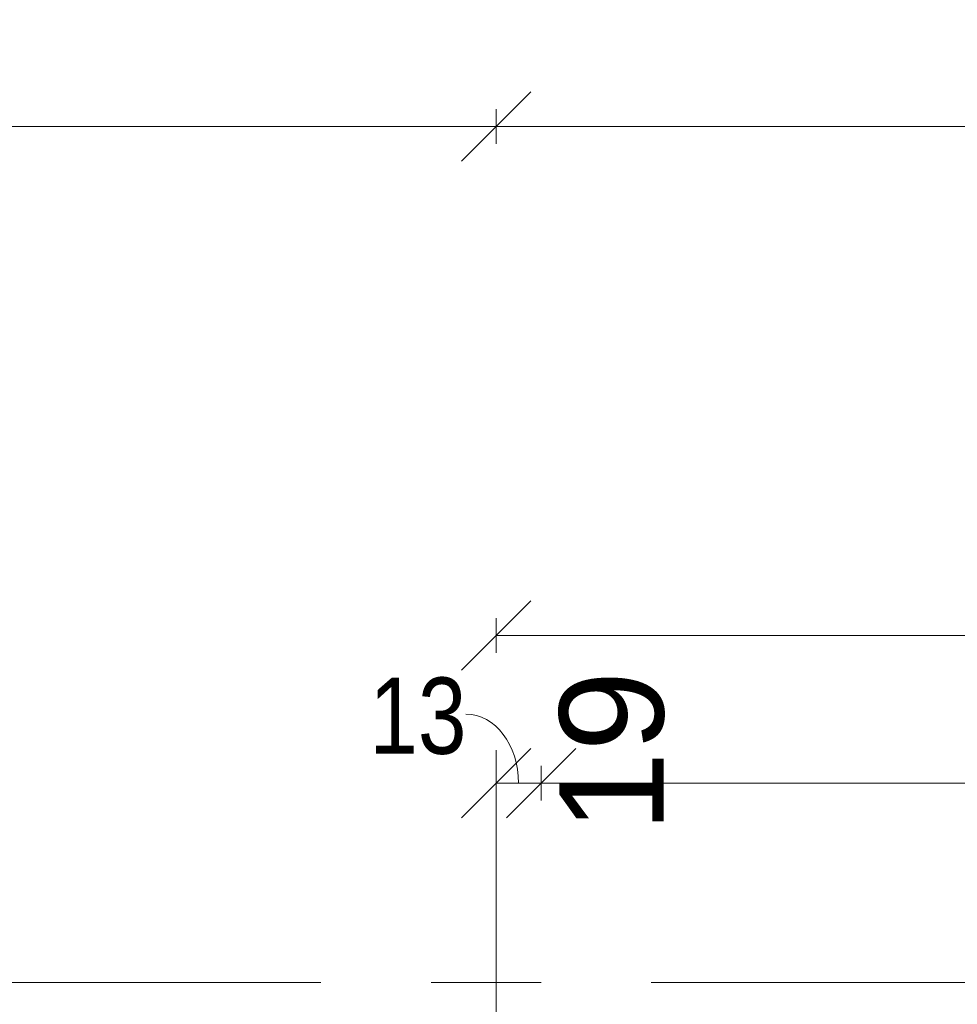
# Model space of a CAD drawing. Header units: centimetres. Extents: x -1737 to 22393, y -8842 to 3838.
# Tile 169 of 174: x 1037 to 1307, y 3527 to 3811. Entities that reach past the tile are written whole.
import ezdxf

# ---------------------------------------------------------------- set-up
doc = ezdxf.new("R2010")
doc.units = ezdxf.units.CM
doc.linetypes.add('Oś', pattern=[222.25, 127, -31.75, 31.75, -31.75])
for name, color, linetype, lineweight in [('A-ANNO-DIMS', 211, 'Continuous', 13), ('A-ANNO-DIMS-100', 211, 'Continuous', 13), ('S-GRID', 1, 'Continuous', 13), ('S-GRID-IDEN', 1, 'Continuous', 13)]:
    doc.layers.add(name, color=color, linetype=linetype, lineweight=lineweight)
doc.styles.add('Arial Narrow_1', font='ARIALN.TTF', dxfattribs={"height": 22})
doc.styles.add('Arial_4', font='arial.ttf', dxfattribs={"height": 30})
doc.dimstyles.new('Diagonal_1_100__0_1_', dxfattribs={"dimscale": 30.48, "dimtxt": 22.515481, "dimasz": 0.656168, "dimexe": 0.164042, "dimexo": 0.0625, "dimgap": 0.065617, "dimtad": 1, "dimdec": 1, "dimrnd": 0.1, "dimdsep": 46, "dimtxsty": 'Arial Narrow_1', "dimblk1": 'OBLIQUE', "dimblk2": 'OBLIQUE', "dimsah": 1, "dimcen": 0.09, "dimazin": 0, "dimtfac": 1, "dimtdec": 4, "dimtix": 1, "dimtmove": 0, "dimatfit": 3, "dimfxl": 0, "dimtvp": 1, "dimtolj": 1, "dimtzin": 0, "dimarcsym": 0})
doc.dimstyles.new('Diagonal_1_100__0_1__1', dxfattribs={"dimscale": 30.48, "dimtxt": 22.515481, "dimasz": 0.656168, "dimexe": 0.164042, "dimexo": 0.0625, "dimgap": 0.065617, "dimtad": 1, "dimdec": 1, "dimrnd": 0.1, "dimdsep": 46, "dimtxsty": 'Arial Narrow_1', "dimblk1": 'OBLIQUE', "dimblk2": 'OBLIQUE', "dimsah": 1, "dimcen": 0.09, "dimazin": 0, "dimtfac": 1, "dimtdec": 4, "dimtix": 1, "dimtmove": 1, "dimatfit": 3, "dimfxl": 0, "dimtvp": 1, "dimtolj": 1, "dimtzin": 0, "dimarcsym": 0})

# ---------------------------------------------------------------- blocks, each defined once
blk = doc.blocks.new('DIMBLOCK108-3_piętro I __3_90 m_ - stan projektowany')
at = {"layer": 'A-ANNO-DIMS-100', "transparency": 16777216}
for p, q in [((574.38, 3780.24), (584.38, 3790.24)), ((1174.38, 3780.24), (1184.38, 3790.24)), ((574.38, 3785.24), (574.38, 3775.24)), ((574.38, 3780.24), (574.38, 3785.24)), ((1174.38, 3775.24), (1174.38, 3785.24)), ((574.38, 3780.24), (564.38, 3770.24)), ((574.38, 3780.24), (1174.38, 3780.24)), ((1174.38, 3780.24), (1164.38, 3770.24)), ((1174.38, 3780.24), (1174.38, 3775.24))]:
    blk.add_line(p, q, dxfattribs=at)
at = {"layer": 'A-ANNO-DIMS-100', "color": 0, "transparency": 16777216, "insert": (853.47, 3810.67), "char_height": 22, "width": 50.1774, "attachment_point": 1, "line_spacing_factor": 0.974696, "style": 'Arial Narrow_1'}
blk.add_mtext('600', dxfattribs=at)
blk = doc.blocks.new('_Oblique')
at = {"color": 0, "linetype": 'ByBlock', "lineweight": -2}
blk.add_line((-0.5, -0.5), (0.5, 0.5), dxfattribs=at)
blk = doc.blocks.new('DIMBLOCK109-3_piętro I __3_90 m_ - stan projektowany')
at = {"layer": 'A-ANNO-DIMS-100', "transparency": 16777216}
for p, q in [((1174.38, 3780.24), (1184.38, 3790.24)), ((1774.38, 3780.24), (1784.38, 3790.24)), ((1174.38, 3775.24), (1174.38, 3785.24)), ((1774.38, 3775.24), (1774.38, 3785.24)), ((1174.38, 3780.24), (1164.38, 3770.24)), ((1174.38, 3780.24), (1774.38, 3780.24)), ((1174.38, 3780.24), (1174.38, 3775.24)), ((1774.38, 3780.24), (1764.38, 3770.24)), ((1774.38, 3780.24), (1774.38, 3775.24))]:
    blk.add_line(p, q, dxfattribs=at)
at = {"layer": 'A-ANNO-DIMS-100', "color": 0, "transparency": 16777216, "insert": (1453.47, 3810.67), "char_height": 22, "width": 50.1774, "attachment_point": 1, "line_spacing_factor": 0.974696, "style": 'Arial Narrow_1'}
blk.add_mtext('600', dxfattribs=at)
blk = doc.blocks.new('DIMBLOCK206-3_piętro I __3_90 m_ - stan projektowany')
at = {"layer": 'A-ANNO-DIMS-100', "transparency": 16777216}
for p, q in [((1187.38, 3590.89), (1197.38, 3600.89)), ((1564.38, 3590.89), (1574.38, 3600.89)), ((1187.38, 3585.89), (1187.38, 3595.89)), ((1564.38, 3585.89), (1564.38, 3595.89)), ((1187.38, 3590.89), (1177.38, 3580.89)), ((1564.38, 3590.89), (1187.38, 3590.89)), ((1187.38, 3590.89), (1187.38, 3585.89)), ((1564.38, 3590.89), (1554.38, 3580.89)), ((1564.38, 3590.89), (1564.38, 3585.89))]:
    blk.add_line(p, q, dxfattribs=at)
at = {"layer": 'A-ANNO-DIMS-100', "color": 0, "transparency": 16777216, "insert": (1354.97, 3621.32), "char_height": 22, "width": 50.1774, "attachment_point": 1, "line_spacing_factor": 0.974696, "style": 'Arial Narrow_1'}
blk.add_mtext('377', dxfattribs=at)
blk = doc.blocks.new('DIMBLOCK207-3_piętro I __3_90 m_ - stan projektowany')
at = {"layer": 'A-ANNO-DIMS-100', "transparency": 16777216}
for p, q in [((1174.38, 3590.89), (1184.38, 3600.89)), ((1187.38, 3590.89), (1197.38, 3600.89)), ((1174.38, 3585.89), (1174.38, 3595.89)), ((1187.38, 3585.89), (1187.38, 3595.89)), ((1174.38, 3590.89), (1164.38, 3580.89)), ((1187.38, 3590.89), (1174.38, 3590.89)), ((1174.38, 3590.89), (1174.38, 3585.89)), ((1187.38, 3590.89), (1177.38, 3580.89)), ((1187.38, 3590.89), (1187.38, 3585.89))]:
    blk.add_line(p, q, dxfattribs=at)
blk.add_ellipse((1165.71, 3590.89), major_axis=(0, 19.87), ratio=0.763467, start_param=4.712389, end_param=6.283185, dxfattribs=at)
at = {"layer": 'A-ANNO-DIMS-100', "color": 0, "transparency": 16777216, "insert": (1137.83, 3621.32), "char_height": 22, "width": 33.4516, "attachment_point": 1, "line_spacing_factor": 0.974696, "style": 'Arial Narrow_1'}
blk.add_mtext('13', dxfattribs=at)
blk = doc.blocks.new('DIMBLOCK238-3_piętro I __3_90 m_ - stan projektowany')
at = {"layer": 'A-ANNO-DIMS-100', "transparency": 16777216}
for p, q in [((1174.38, 3633.49), (1184.38, 3643.49)), ((1564.38, 3633.49), (1574.38, 3643.49)), ((1174.38, 3628.49), (1174.38, 3638.49)), ((1564.38, 3628.49), (1564.38, 3638.49)), ((1174.38, 3633.49), (1164.38, 3623.49)), ((1564.38, 3633.49), (1174.38, 3633.49)), ((1174.38, 3633.49), (1174.38, 3628.49)), ((1564.38, 3633.49), (1554.38, 3623.49)), ((1564.38, 3633.49), (1564.38, 3628.49))]:
    blk.add_line(p, q, dxfattribs=at)
at = {"layer": 'A-ANNO-DIMS-100', "color": 0, "transparency": 16777216, "insert": (1348.47, 3663.92), "char_height": 22, "width": 50.1774, "attachment_point": 1, "line_spacing_factor": 0.974696, "style": 'Arial Narrow_1'}
blk.add_mtext('390', dxfattribs=at)

msp = doc.modelspace()

# ---------------------------------------------------------------- linework, layer by layer
at = {"layer": 'S-GRID', "linetype": 'Oś'}
for p, q in [((1174.38, 3600.33), (1174.38, 2843.33)), ((-1225.62, 3533.33), (1983.25, 3533.33))]:
    msp.add_line(p, q, dxfattribs=at)

# ---------------------------------------------------------------- texts
at = {"layer": 'S-GRID-IDEN', "insert": (1207.88, 3600), "char_height": 30, "width": 48.3, "attachment_point": 5, "rotation": 90, "line_spacing_factor": 0.936439, "style": 'Arial_4'}
msp.add_mtext('\\pt126.9999,254.0001,381,507.9999,635.0001,762,888.9999,1016.0001,1143,1269.9999,1397.0001,1524,1650.9999,1778.0001,1905,2031.9999,2159.0001,2286,2412.9999,2540.0001,2667,2793.9999,2921.0001,3048,3174.9999,3302.0001,3429,3555.9999,3683.0001,3810,3936.9999,4064.0001;19', dxfattribs=at)

# ---------------------------------------------------------------- dimensions: what is measured, and where the dimension line sits
at = {"layer": 'A-ANNO-DIMS'}
for base, p1, p2, override, picture, middle in [((1174.38, 3780.24), (574.38, 3785.24), (1174.38, 3775.24), {"dimpost": '<>', "dimfxl": 600.083328}, 'DIMBLOCK108-3_piętro I __3_90 m_ - stan projektowany', (874.38, 3793.47)), ((1774.38, 3780.24), (1174.38, 3775.24), (1774.38, 3775.24), {"dimpost": '<>', "dimfxl": 600}, 'DIMBLOCK109-3_piętro I __3_90 m_ - stan projektowany', (1474.38, 3793.47)), ((1174.38, 3633.49), (1564.38, 3628.49), (1174.38, 3628.49), {"dimpost": '<>', "dimfxl": 390}, 'DIMBLOCK238-3_piętro I __3_90 m_ - stan projektowany', (1369.38, 3646.72)), ((1187.38, 3590.89), (1564.38, 3585.89), (1187.38, 3585.89), {"dimpost": '<>', "dimfxl": 377}, 'DIMBLOCK206-3_piętro I __3_90 m_ - stan projektowany', (1375.88, 3604.12))]:
    dim = msp.add_linear_dim(base=base, p1=p1, p2=p2, angle=0, dimstyle='Diagonal_1_100__0_1_', override=override, dxfattribs=at)
    dim.commit()
    dim.dimension.update_dxf_attribs({"geometry": picture, "text_midpoint": middle})
dim = msp.add_linear_dim(base=(1174.38, 3590.89), p1=(1187.38, 3585.89), p2=(1174.38, 3585.89), dimstyle='Diagonal_1_100__0_1__1', override={"dimpost": '<>', "dimfxl": 13}, dxfattribs=at)
dim.commit()
dim.dimension.update_dxf_attribs({"geometry": 'DIMBLOCK207-3_piętro I __3_90 m_ - stan projektowany', "text_midpoint": (1154.56, 3606.66), "dimtype": 160})

doc.saveas('drawing.dxf')
